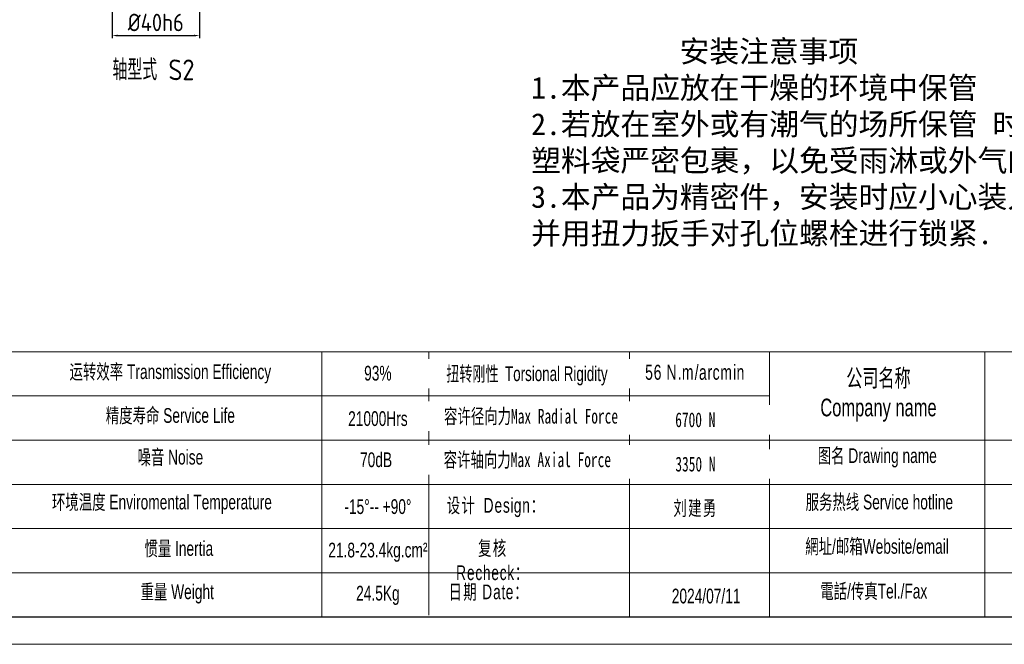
# Model space of a CAD drawing. Header units: millimetres. Extents: x 2047 to 3179, y 182 to 933.
# Tile 11 of 15: x 2426 to 2877, y 182 to 468. Entities that reach past the tile are written whole.
import ezdxf

# ---------------------------------------------------------------- set-up
doc = ezdxf.new("R2010")
doc.units = ezdxf.units.MM
doc.layers.add('6文字层', color=3, linetype='Continuous')
doc.layers.add('标注线', color=7, linetype='Continuous')
doc.layers.add('SLD-0', color=7, linetype='Continuous', lineweight=18)
doc.layers.add('图框_外框线', color=7, linetype='Continuous', lineweight=18)
doc.styles.add('工程字', font='gbenor.shx', dxfattribs={"bigfont": 'gbcbig.shx'})
doc.styles.add('标准', font='arial.ttf', dxfattribs={"width": 0.667})
doc.dimstyles.new('ISO-25', dxfattribs={"dimtxt": 2.5, "dimasz": 2.5, "dimexe": 1.25, "dimexo": 0.625, "dimtad": 1, "dimtxsty": 'Standard', "dimcen": 2.5, "dimadec": 0, "dimazin": 0, "dimtfac": 1, "dimtmove": 0, "dimatfit": 3, "dimfxl": 1, "dimarcsym": 0})

# ---------------------------------------------------------------- blocks, each defined once
blk = doc.blocks.new('*D34')
at = {"layer": '6文字层', "color": 0, "lineweight": -2}
for p, q in [((2468.16, 499.68), (2468.16, 459.27)), ((2508.16, 499.68), (2508.16, 459.27)), ((2470.66, 460.52), (2505.66, 460.52))]:
    blk.add_line(p, q, dxfattribs=at)
at = {"layer": '6文字层', "color": 0}
for points in [[(2470.66, 460.93), (2470.66, 460.1), (2468.16, 460.52)], [(2505.66, 460.1), (2505.66, 460.93), (2508.16, 460.52)]]:
    blk.add_solid(points, dxfattribs=at)
at = {"layer": 'Defpoints', "color": 0}
for p in [(2468.16, 500.3), (2508.16, 500.3), (2508.16, 460.52)]:
    blk.add_point(p, dxfattribs=at)
at = {"layer": '6文字层', "color": 0, "insert": (2488.16, 466.52), "char_height": 8, "attachment_point": 5, "style": '工程字'}
blk.add_mtext('%%C40h6', dxfattribs=at)

msp = doc.modelspace()

# ---------------------------------------------------------------- linework, layer by layer
at = {"layer": 'SLD-0'}
msp.add_line((2564.224, 315.688), (2564.224, 194.279), dxfattribs=at)
at = {"layer": '图框_外框线'}
for p, q in [((2140.566, 315.688), (3096.402, 315.688)), ((2613.35, 315.688), (2613.35, 194.953)), ((2705.2, 315.688), (2705.2, 194.279)), ((2769.365, 315.688), (2769.365, 194.279)), ((2868.058, 315.688), (2868.058, 194.279)), ((2232.166, 295.431), (2769.365, 295.431)), ((2140.566, 275.174), (3096.402, 275.174)), ((2232.166, 254.917), (3096.402, 254.917)), ((2232.166, 234.66), (3096.402, 234.66)), ((2232.166, 214.403), (3096.402, 214.403))]:
    msp.add_line(p, q, dxfattribs=at)
at = {"layer": '图框_外框线', "color": 3}
msp.add_lwpolyline([(2046.726, 181.633), (3109.049, 181.633), (3109.049, 932.846), (2046.726, 932.846)], close=True, dxfattribs=at)
at = {"layer": '图框_外框线', "color": 3, "lineweight": 25}
msp.add_lwpolyline([(2109.96, 194.279), (3096.402, 194.279), (3096.402, 920.2), (2109.96, 920.2)], close=True, dxfattribs=at)

# ---------------------------------------------------------------- texts
at = {"insert": (2660.175, 458.294), "char_height": 10, "width": 323.85418, "attachment_point": 1}
msp.add_mtext('{\\fFangSong_GB2312|b0|i0|c134|p2;          \\C3;安装注意事项\\P1.本产品应放在干燥的环境中保管\\P2.若放在室外或有潮气的场所保管 时，应装入箱内用塑料袋严密包裹，以免受雨淋或外气的侵蚀。\\P3.本产品为精密件，安装时应小心装入，严禁敲打。并用扭力扳手对孔位螺栓进行锁紧.}', dxfattribs=at)
at = {"layer": 'SLD-0', "color": 1, "attachment_point": 2, "style": '标准'}
for s, insert, char_height, width in [('运转效率 Transmission Efficiency', (2494.824, 309.91), 6.75236, 114.74663), ('93%', (2589.932, 309.221), 6.7524, 86.35383), ('{\\T1.1;56 N.m/arcmin}', (2735.306, 309.697), 6.875, 87.9222), ('公司名称\\PCompany name', (2819.337, 307.691), 8.10284, 104.90641), ('精度寿命 Service Life', (2494.824, 289.843), 6.75236, 90.06795), ('21000Hrs', (2589.932, 288.409), 6.7524, 86.35383), ('噪音 Noise', (2494.824, 270.742), 6.7524, 59.58251), ('图名 Drawing name', (2818.783, 271.44), 6.75236, 86.35383), ('70dB', (2589.1, 269.561), 6.7524, 44.55765), ('环境温度 Enviromental Temperature', (2490.953, 250.191), 6.75236, 113.77882), ('-15%%D-- +90%%D', (2589.932, 248.088), 6.75236, 57.92364), ('{\\fSimSun|b0|i0|c134|p2;\\T1.1;设计 \\fArial|b0|i0|c0|p34;Design\\fSimSun|b0|i0|c134|p2;：}', (2644.09, 248.664), 6.75236, 45.17907), ('{\\fSimSun|b0|i0|c134|p2;\\T1.1;刘建勇}', (2735.496, 247.412), 6.75236, 45.17907), ('服务热线 Service hotline', (2819.741, 250.207), 6.75236, 96.20647), ('網址/邮箱Website/email', (2818.69, 229.863), 6.75236, 100.14188), ('惯量 Inertia', (2498.695, 228.914), 6.7524, 61.00254), ('21.8-23.4kg.cm²', (2589.932, 228.18), 6.75236, 45.66921), ('{\\fSimSun|b0|i0|c134|p2;\\T1.1;复核 \\fArial|b0|i0|c0|p34;Recheck\\fSimSun|b0|i0|c134|p2;：}', (2642.599, 229.068), 6.75236, 45.17907), ('重量 Weight', (2497.97, 209.088), 6.7524, 52.50505), ('24.5Kg', (2589.932, 208.434), 6.7524, 45.17907), ('{\\T1.1;日期 Date：}', (2640.724, 209.028), 6.75236, 45.17907), ('2024/07/11', (2740.357, 207.129), 6.7524, 45.17907), ('電話/传真Tel./Fax', (2817.177, 209.361), 6.75236, 101.34629)]:
    msp.add_mtext(s, dxfattribs=dict(at, insert=insert, char_height=char_height, width=width))
at = {"layer": '标注线', "color": 0, "lineweight": 20, "insert": (2487.077, 444.805), "char_height": 9.5, "attachment_point": 5, "style": '工程字'}
msp.add_mtext('轴型式 S2', dxfattribs=at)

# ---------------------------------------------------------------- dimensions: what is measured, and where the dimension line sits
at = {"layer": '6文字层'}
dim = msp.add_linear_dim(base=(2508.165, 460.517), p1=(2468.165, 500.305), p2=(2508.165, 500.305), text='%%C<>h6', dimstyle='ISO-25', override={"dimtxt": 8, "dimgap": 2, "dimtxsty": '工程字'}, dxfattribs=at)
dim.commit()
dim.dimension.update_dxf_attribs({"geometry": '*D34', "text_midpoint": (2488.165, 460.517), "dimtype": 160})

# ---------------------------------------------------------------- next in the draw order: texts
at = {"layer": 'SLD-0', "color": 1, "char_height": 6.75236, "width": 113.77882, "attachment_point": 2, "style": '标准', "bg_fill": 2}
for s, insert in [('{\\f宋体|b0|i0|c134|p2;\\W0.65;扭转刚性 \\fArial|b0|i0|c0|p34;Torsional Rigidity}', (2658.238, 308.982)), ('{\\f宋体|b0|i0|c134|p2;容许径向力Max Radial Force}', (2660.11, 289.507))]:
    msp.add_mtext(s, dxfattribs=dict(at, insert=insert))

# ---------------------------------------------------------------- next in the draw order: texts
for s, insert in [('{\\fSimSun|b1|i0|c134|p2;6700 N}', (2735.379, 287.874)), ('{\\f宋体|b0|i0|c134|p2;容许轴向力Max Axial Force}', (2658.421, 269.545))]:
    msp.add_mtext(s, dxfattribs=dict(at, insert=insert))

# ---------------------------------------------------------------- next in the draw order: texts
at = {"layer": 'SLD-0', "color": 1, "insert": (2735.44, 267.574), "char_height": 6.75236, "width": 113.77882, "attachment_point": 2, "style": '标准', "bg_fill": 2}
msp.add_mtext('{\\fSimSun|b1|i0|c134|p2;3350 N}', dxfattribs=at)

doc.saveas('drawing.dxf')
